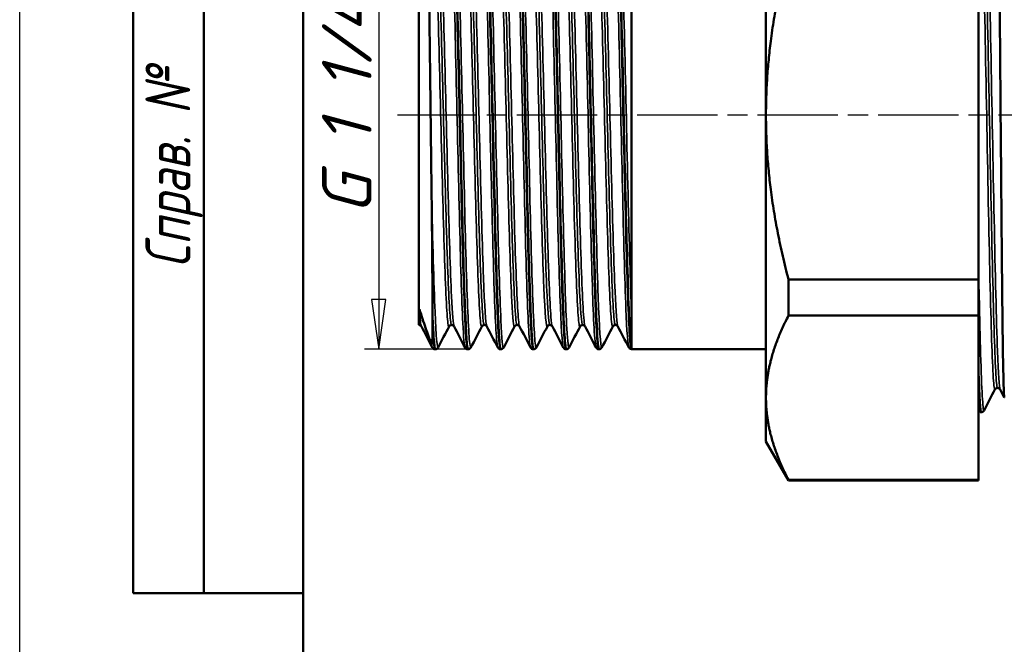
# Model space of a CAD drawing. Header units: millimetres. Extents: x -120 to 741, y -69 to 356.
# Tile 6 of 15: x 0 to 69, y 168 to 212. Entities that reach past the tile are written whole.
import ezdxf
from ezdxf.enums import TextEntityAlignment as Align

# ---------------------------------------------------------------- set-up
doc = ezdxf.new("R2010")
doc.units = ezdxf.units.MM
doc.linetypes.add('CHAIN', pattern=[0.7087, 0.4724, -0.0591, 0.1181, -0.0591])
for name, color, linetype, lineweight in [('Видимые тонкие (ГОСТ)', 7, 'Continuous', 35), ('Видимый контур (ГОСТ)', 7, 'Continuous', 50), ('Кромка (ГОСТ)', 7, 'Continuous', 50), ('Обозначение (ГОСТ)', 7, 'Continuous', 25), ('Осевая линия (ГОСТ)', 7, 'Continuous', 25), ('Размер (ГОСТ)', 7, 'Continuous', 25), ('Эскизная геометрия (ГОСТ)', 7, 'Continuous', 50)]:
    doc.layers.add(name, color=color, linetype=linetype, lineweight=lineweight)
doc.styles.get("Standard").update_dxf_attribs({"font": 'GOST Common Italic.ttf'})
doc.styles.add('Альтернативный текст (ГОСТ)', font='txt', dxfattribs={"width": 0.8})
doc.styles.add('Обычный текст (ГОСТ)', font='GOST Common Italic.ttf')
doc.dimstyles.new('Обычный (ГОСТ)', dxfattribs={"dimtxt": 3.5, "dimasz": 3.5, "dimexe": 1, "dimexo": 0, "dimgap": 0.5, "dimtad": 1, "dimrnd": 1e-08, "dimtxsty": 'Обычный текст (ГОСТ)', "dimblk": 'Filled-1', "dimcen": 0.09, "dimdle": 15, "dimclrd": 256, "dimclre": 256, "dimclrt": 256, "dimazin": 2, "dimtfac": 0.714286, "dimtdec": 3, "dimtmove": 0, "dimatfit": 3, "dimfxl": 1, "dimtolj": 1, "dimlwd": 25, "dimlwe": 25, "dimarcsym": 0})

# ---------------------------------------------------------------- blocks, each defined once
blk = doc.blocks.new('ГОСТ - Доп. графы 2')
at = {"layer": 'Эскизная геометрия (ГОСТ)'}
for p, q in [((-12, 0), (-12, 120)), ((-7, 0), (-7, 120)), ((0, 0), (-12, 0))]:
    blk.add_line(p, q, dxfattribs=at)
at = {"layer": 'Обозначение (ГОСТ)', "insert": (-9.104, 29.999), "char_height": 3.17, "width": 59.93572, "attachment_point": 5, "rotation": 90, "style": 'Альтернативный текст (ГОСТ)'}
blk.add_mtext('\\fGOST Common|b0|i1;\\H3.1700;Справ. №', dxfattribs=at)
at = {"layer": 'Обозначение (ГОСТ)', "lineweight": 30, "width": 0.8, "flags": 17}
for tag, p in [('Первичная_применяемость', (-3.651, 90.027)), ('Справочный_номер', (-3.551, 30.017))]:
    blk.add_attdef(tag, text='', height=3.17, rotation=90, dxfattribs=at).set_placement(p, align=Align.MIDDLE_CENTER)
blk = doc.blocks.new('Рамки ГОСТ_ граница 297x210')
at = {"layer": 'Кромка (ГОСТ)', "lineweight": 25}
blk.add_line((0, 0), (0, 297), dxfattribs=at)
at = {"layer": 'Кромка (ГОСТ)'}
blk.add_line((20, 292), (20, 5), dxfattribs=at)
blk = doc.blocks.new('Filled-1')
at = {"color": 0}
for p, q in [((0, 0), (-1, 0.143)), ((-1, 0.143), (-1, -0.143)), ((-1, 0), (0, 0)), ((-1, -0.143), (0, 0))]:
    blk.add_line(p, q, dxfattribs=at)
at = {"color": 0, "flags": 128}
blk.add_lwpolyline([(-1, -0.143), (0, 0), (-1, 0.143), (-1, -0.143)], dxfattribs=at)
at = {"color": 0}
blk.add_solid([(-1, -0.143), (0, 0), (-1, 0.143), (-1, -0.143)], dxfattribs=at)
blk = doc.blocks.new('*D12')
at = {"layer": 'Defpoints', "color": 0, "linetype": 'Continuous', "transparency": 16777216}
for p in [(30.495, 222.203), (25.343, 189.203), (31.631, 189.203)]:
    blk.add_point(p, dxfattribs=at)
at = {"layer": 'Размер (ГОСТ)', "linetype": 'Continuous', "lineweight": 25, "transparency": 16777216}
for p, q in [((30.495, 222.203), (24.343, 222.203)), ((25.343, 218.703), (25.343, 192.703)), ((31.631, 189.203), (24.343, 189.203))]:
    blk.add_line(p, q, dxfattribs=at)
at = {"layer": 'Размер (ГОСТ)', "linetype": 'Continuous', "lineweight": 25, "transparency": 16777216, "xscale": 3.5, "yscale": 3.5, "zscale": 3.5}
for p, rotation in [((25.343, 222.203), 90), ((25.343, 189.203), 270)]:
    blk.add_blockref('Filled-1', p, dxfattribs=dict(at, rotation=rotation))
at = {"layer": 'Размер (ГОСТ)', "linetype": 'Continuous', "lineweight": 25, "transparency": 16777216, "insert": (21.34, 196.574), "char_height": 3.5, "attachment_point": 1, "rotation": 90, "style": 'Обычный текст (ГОСТ)'}
blk.add_mtext('\\A1; \\fGOST Common|b0|i1;\\H3.5000;G 1 1/4"', dxfattribs=at)

msp = doc.modelspace()

# ---------------------------------------------------------------- linework, layer by layer
at = {"layer": 'Видимые тонкие (ГОСТ)'}
for points, knots in [([(67.689, 225.048), (67.74, 224.947), (67.791, 224.294), (67.841, 223.121), (67.92, 221.314), (67.998, 218.279), (68.076, 214.606), (68.154, 210.944), (68.232, 206.667), (68.31, 202.597), (68.388, 198.537), (68.466, 194.705), (68.544, 191.837), (68.621, 188.974), (68.699, 187.086), (68.777, 186.534), (68.797, 186.385), (68.818, 186.334), (68.839, 186.376)], [28.310649, 28.310649, 28.310649, 28.310649, 28.726659, 28.726659, 28.726659, 29.367744, 29.367744, 29.367744, 30.006803, 30.006803, 30.006803, 30.644523, 30.644523, 30.644523, 31.281117, 31.281117, 31.281117, 31.452242, 31.452242, 31.452242, 31.452242]), ([(67.868, 224.946), (67.926, 224.94), (67.983, 224.226), (68.041, 222.854), (68.119, 220.988), (68.197, 217.918), (68.275, 214.235), (68.353, 210.56), (68.431, 206.297), (68.509, 202.264), (68.587, 198.24), (68.665, 194.468), (68.743, 191.671), (68.821, 188.879), (68.898, 187.075), (68.976, 186.603), (68.99, 186.518), (69.004, 186.476), (69.018, 186.478)], [28.274334, 28.274334, 28.274334, 28.274334, 28.745635, 28.745635, 28.745635, 29.386205, 29.386205, 29.386205, 30.025354, 30.025354, 30.025354, 30.663295, 30.663295, 30.663295, 31.300241, 31.300241, 31.300241, 31.415927, 31.415927, 31.415927, 31.415927]), ([(68.047, 225.053), (68.058, 225.074), (68.068, 225.072), (68.078, 225.047), (68.156, 224.857), (68.234, 223.309), (68.312, 220.7), (68.389, 218.096), (68.467, 214.451), (68.545, 210.462), (68.623, 206.481), (68.7, 202.179), (68.778, 198.378), (68.857, 194.526), (68.935, 191.21), (69.014, 189.081), (69.075, 187.429), (69.136, 186.498), (69.197, 186.374)], [28.238018, 28.238018, 28.238018, 28.238018, 28.320401, 28.320401, 28.320401, 28.959475, 28.959475, 28.959475, 29.597208, 29.597208, 29.597208, 30.233812, 30.233812, 30.233812, 30.879038, 30.879038, 30.879038, 31.379611, 31.379611, 31.379611, 31.379611]), ([(30.276, 222.07), (30.283, 222.084), (30.29, 222.089), (30.297, 222.085), (30.379, 222.032), (30.46, 220.726), (30.542, 218.437), (30.624, 216.15), (30.705, 212.895), (30.787, 209.351), (30.869, 205.807), (30.95, 201.996), (31.032, 198.709), (31.114, 195.422), (31.195, 192.681), (31.277, 191.054), (31.328, 190.024), (31.38, 189.444), (31.432, 189.342)], [6.240079, 6.240079, 6.240079, 6.240079, 6.297654, 6.297654, 6.297654, 6.963642, 6.963642, 6.963642, 7.629441, 7.629441, 7.629441, 8.295055, 8.295055, 8.295055, 8.960487, 8.960487, 8.960487, 9.381671, 9.381671, 9.381671, 9.381671]), ([(30.695, 222.064), (30.726, 222.007), (30.756, 221.781), (30.787, 221.384), (30.869, 220.331), (30.95, 218.083), (31.032, 215.107), (31.114, 212.131), (31.195, 208.446), (31.277, 204.817), (31.358, 201.19), (31.44, 197.641), (31.521, 194.908), (31.603, 192.176), (31.685, 190.276), (31.766, 189.603), (31.794, 189.371), (31.822, 189.285), (31.851, 189.341)], [12.609477, 12.609477, 12.609477, 12.609477, 12.860191, 12.860191, 12.860191, 13.525804, 13.525804, 13.525804, 14.191236, 14.191236, 14.191236, 14.856491, 14.856491, 14.856491, 15.521571, 15.521571, 15.521571, 15.75107, 15.75107, 15.75107, 15.75107]), ([(32.587, 222.064), (32.64, 222.161), (32.692, 221.769), (32.744, 220.899), (32.826, 219.543), (32.907, 217.034), (32.989, 213.892), (33.07, 210.751), (33.151, 206.996), (33.233, 203.406), (33.314, 199.815), (33.396, 196.411), (33.477, 193.897), (33.558, 191.384), (33.64, 189.775), (33.721, 189.405), (33.729, 189.372), (33.736, 189.349), (33.743, 189.336)], [12.523264, 12.523264, 12.523264, 12.523264, 12.949475, 12.949475, 12.949475, 13.61374, 13.61374, 13.61374, 14.277854, 14.277854, 14.277854, 14.94182, 14.94182, 14.94182, 15.605641, 15.605641, 15.605641, 15.664857, 15.664857, 15.664857, 15.664857]), ([(33.006, 222.07), (33.082, 221.921), (33.157, 220.715), (33.233, 218.655), (33.314, 216.435), (33.396, 213.236), (33.477, 209.721), (33.558, 206.206), (33.64, 202.398), (33.721, 199.082), (33.803, 195.766), (33.884, 192.965), (33.965, 191.256), (34.031, 189.88), (34.096, 189.219), (34.162, 189.338)], [18.892663, 18.892663, 18.892663, 18.892663, 19.508604, 19.508604, 19.508604, 20.172569, 20.172569, 20.172569, 20.836391, 20.836391, 20.836391, 21.500072, 21.500072, 21.500072, 22.034255, 22.034255, 22.034255, 22.034255]), ([(34.899, 222.068), (34.913, 222.097), (34.927, 222.089), (34.942, 222.042), (35.023, 221.778), (35.104, 220.275), (35.185, 217.843), (35.269, 215.355), (35.352, 211.91), (35.435, 208.25), (35.517, 204.645), (35.599, 200.855), (35.681, 197.674), (35.763, 194.495), (35.845, 191.945), (35.927, 190.555), (35.969, 189.832), (36.012, 189.425), (36.054, 189.343)], [18.806449, 18.806449, 18.806449, 18.806449, 18.922712, 18.922712, 18.922712, 19.585745, 19.585745, 19.585745, 20.26427, 20.26427, 20.26427, 20.9325, 20.9325, 20.9325, 21.600273, 21.600273, 21.600273, 21.948042, 21.948042, 21.948042, 21.948042]), ([(35.318, 222.062), (35.357, 221.988), (35.396, 221.641), (35.435, 221.023), (35.517, 219.73), (35.599, 217.26), (35.681, 214.13), (35.763, 211.003), (35.845, 207.237), (35.927, 203.62), (36.008, 200.005), (36.09, 196.562), (36.172, 194.009), (36.254, 191.458), (36.336, 189.813), (36.417, 189.417), (36.436, 189.326), (36.455, 189.301), (36.473, 189.339)], [25.175848, 25.175848, 25.175848, 25.175848, 25.495019, 25.495019, 25.495019, 26.163249, 26.163249, 26.163249, 26.831022, 26.831022, 26.831022, 27.498355, 27.498355, 27.498355, 28.165261, 28.165261, 28.165261, 28.317441, 28.317441, 28.317441, 28.317441]), ([(37.21, 222.067), (37.273, 222.18), (37.335, 221.59), (37.397, 220.343), (37.479, 218.713), (37.56, 215.971), (37.642, 212.686), (37.723, 209.403), (37.805, 205.597), (37.886, 202.058), (37.968, 198.521), (38.049, 195.272), (38.131, 192.985), (38.209, 190.785), (38.288, 189.488), (38.366, 189.335)], [25.089634, 25.089634, 25.089634, 25.089634, 25.598193, 25.598193, 25.598193, 26.263203, 26.263203, 26.263203, 26.927878, 26.927878, 26.927878, 27.592235, 27.592235, 27.592235, 28.231227, 28.231227, 28.231227, 28.231227]), ([(37.629, 222.071), (37.633, 222.063), (37.638, 222.051), (37.642, 222.036), (37.723, 221.753), (37.805, 220.226), (37.886, 217.772), (37.968, 215.318), (38.049, 211.953), (38.131, 208.373), (38.212, 204.795), (38.294, 201.026), (38.375, 197.844), (38.456, 194.663), (38.538, 192.09), (38.619, 190.656), (38.674, 189.684), (38.73, 189.24), (38.785, 189.341)], [31.459033, 31.459033, 31.459033, 31.459033, 31.493952, 31.493952, 31.493952, 32.158628, 32.158628, 32.158628, 32.822985, 32.822985, 32.822985, 33.487037, 33.487037, 33.487037, 34.150801, 34.150801, 34.150801, 34.600626, 34.600626, 34.600626, 34.600626]), ([(39.522, 222.064), (39.55, 222.121), (39.579, 222.032), (39.607, 221.793), (39.689, 221.106), (39.771, 219.186), (39.853, 216.433), (39.934, 213.683), (40.016, 210.12), (40.098, 206.485), (40.179, 202.855), (40.261, 199.176), (40.343, 196.213), (40.424, 193.253), (40.506, 191.027), (40.587, 189.995), (40.617, 189.615), (40.647, 189.398), (40.677, 189.342)], [31.37282, 31.37282, 31.37282, 31.37282, 31.60552, 31.60552, 31.60552, 32.272651, 32.272651, 32.272651, 32.938961, 32.938961, 32.938961, 33.604511, 33.604511, 33.604511, 34.269362, 34.269362, 34.269362, 34.514412, 34.514412, 34.514412, 34.514412]), ([(39.94, 222.064), (39.993, 221.96), (40.045, 221.364), (40.098, 220.305), (40.179, 218.657), (40.261, 215.898), (40.343, 212.602), (40.424, 209.309), (40.506, 205.5), (40.587, 201.965), (40.669, 198.433), (40.75, 195.197), (40.831, 192.926), (40.913, 190.658), (40.994, 189.367), (41.076, 189.321), (41.082, 189.317), (41.089, 189.322), (41.096, 189.335)], [37.742219, 37.742219, 37.742219, 37.742219, 38.16971, 38.16971, 38.16971, 38.835261, 38.835261, 38.835261, 39.500112, 39.500112, 39.500112, 40.164324, 40.164324, 40.164324, 40.827956, 40.827956, 40.827956, 40.883811, 40.883811, 40.883811, 40.883811]), ([(41.833, 222.07), (41.907, 222.206), (41.981, 221.335), (42.055, 219.589), (42.136, 217.667), (42.217, 214.696), (42.299, 211.29), (42.38, 207.866), (42.462, 204.025), (42.544, 200.567), (42.625, 197.123), (42.707, 194.081), (42.788, 192.07), (42.855, 190.42), (42.922, 189.472), (42.989, 189.338)], [37.656005, 37.656005, 37.656005, 37.656005, 38.258497, 38.258497, 38.258497, 38.921899, 38.921899, 38.921899, 39.588794, 39.588794, 39.588794, 40.252834, 40.252834, 40.252834, 40.797598, 40.797598, 40.797598, 40.797598]), ([(42.252, 222.068), (42.267, 222.04), (42.283, 221.967), (42.299, 221.849), (42.38, 221.232), (42.462, 219.377), (42.544, 216.672), (42.625, 213.978), (42.707, 210.458), (42.788, 206.841), (42.87, 203.215), (42.952, 199.514), (43.033, 196.506), (43.08, 194.788), (43.126, 193.294), (43.173, 192.131)], [44.025404, 44.025404, 44.025404, 44.025404, 44.152648, 44.152648, 44.152648, 44.819544, 44.819544, 44.819544, 45.483584, 45.483584, 45.483584, 46.149141, 46.149141, 46.149141, 46.529299, 46.529299, 46.529299, 46.529299]), ([(29.155, 220.586), (29.177, 220.544), (29.2, 220.418), (29.223, 220.205), (29.307, 219.422), (29.39, 217.472), (29.474, 214.782), (29.558, 212.092), (29.642, 208.681), (29.725, 205.291), (29.809, 201.902), (29.893, 198.558), (29.976, 195.987), (30.06, 193.417), (30.144, 191.637), (30.227, 191.035), (30.255, 190.836), (30.283, 190.766), (30.31, 190.821)], [6.330562, 6.330562, 6.330562, 6.330562, 6.51619, 6.51619, 6.51619, 7.19901, 7.19901, 7.19901, 7.881613, 7.881613, 7.881613, 8.564004, 8.564004, 8.564004, 9.246187, 9.246187, 9.246187, 9.472155, 9.472155, 9.472155, 9.472155]), ([(29.33, 220.483), (29.364, 220.485), (29.398, 220.298), (29.432, 219.92), (29.516, 218.992), (29.6, 216.918), (29.684, 214.15), (29.768, 211.384), (29.852, 207.944), (29.935, 204.584), (30.019, 201.224), (30.103, 197.966), (30.187, 195.522), (30.271, 193.079), (30.354, 191.466), (30.438, 191.036), (30.454, 190.955), (30.47, 190.916), (30.485, 190.918)], [6.283185, 6.283185, 6.283185, 6.283185, 6.56199, 6.56199, 6.56199, 7.245973, 7.245973, 7.245973, 7.929742, 7.929742, 7.929742, 8.613302, 8.613302, 8.613302, 9.296656, 9.296656, 9.296656, 9.424778, 9.424778, 9.424778, 9.424778]), ([(29.505, 220.589), (29.578, 220.724), (29.652, 219.955), (29.725, 218.392), (29.809, 216.613), (29.893, 213.82), (29.976, 210.619), (30.06, 207.42), (30.144, 203.836), (30.227, 200.647), (30.311, 197.46), (30.395, 194.69), (30.478, 192.94), (30.539, 191.669), (30.6, 190.942), (30.66, 190.82)], [6.235808, 6.235808, 6.235808, 6.235808, 6.835454, 6.835454, 6.835454, 7.517845, 7.517845, 7.517845, 8.200028, 8.200028, 8.200028, 8.882008, 8.882008, 8.882008, 9.377401, 9.377401, 9.377401, 9.377401]), ([(31.466, 220.591), (31.471, 220.581), (31.476, 220.568), (31.481, 220.55), (31.564, 220.254), (31.648, 218.768), (31.732, 216.416), (31.815, 214.064), (31.898, 210.862), (31.982, 207.504), (32.065, 204.147), (32.149, 200.658), (32.232, 197.792), (32.316, 194.927), (32.399, 192.704), (32.483, 191.606), (32.529, 190.996), (32.575, 190.735), (32.622, 190.823)], [12.613747, 12.613747, 12.613747, 12.613747, 12.654132, 12.654132, 12.654132, 13.335155, 13.335155, 13.335155, 14.015999, 14.015999, 14.015999, 14.696668, 14.696668, 14.696668, 15.377165, 15.377165, 15.377165, 15.75534, 15.75534, 15.75534, 15.75534]), ([(31.641, 220.487), (31.659, 220.489), (31.676, 220.44), (31.694, 220.338), (31.778, 219.855), (31.861, 218.196), (31.945, 215.723), (32.029, 213.25), (32.112, 209.981), (32.196, 206.625), (32.28, 203.271), (32.363, 199.854), (32.447, 197.117), (32.53, 194.381), (32.614, 192.344), (32.698, 191.449), (32.731, 191.095), (32.764, 190.921), (32.797, 190.922)], [12.566371, 12.566371, 12.566371, 12.566371, 12.710498, 12.710498, 12.710498, 13.392708, 13.392708, 13.392708, 14.074742, 14.074742, 14.074742, 14.756603, 14.756603, 14.756603, 15.438296, 15.438296, 15.438296, 15.707963, 15.707963, 15.707963, 15.707963]), ([(31.816, 220.584), (31.871, 220.686), (31.927, 220.29), (31.982, 219.411), (32.065, 218.083), (32.149, 215.663), (32.232, 212.673), (32.316, 209.685), (32.399, 206.149), (32.483, 202.832), (32.566, 199.515), (32.65, 196.439), (32.733, 194.271), (32.813, 192.201), (32.892, 190.971), (32.972, 190.815)], [12.518994, 12.518994, 12.518994, 12.518994, 12.96984, 12.96984, 12.96984, 13.650509, 13.650509, 13.650509, 14.331006, 14.331006, 14.331006, 15.011336, 15.011336, 15.011336, 15.660586, 15.660586, 15.660586, 15.660586]), ([(33.778, 220.588), (33.846, 220.45), (33.915, 219.53), (33.983, 217.943), (34.067, 216.017), (34.15, 213.122), (34.233, 209.881), (34.317, 206.642), (34.4, 203.081), (34.483, 199.966), (34.567, 196.852), (34.65, 194.206), (34.733, 192.598), (34.8, 191.311), (34.867, 190.697), (34.933, 190.818)], [18.896933, 18.896933, 18.896933, 18.896933, 19.456778, 19.456778, 19.456778, 20.136188, 20.136188, 20.136188, 20.81546, 20.81546, 20.81546, 21.494595, 21.494595, 21.494595, 22.038525, 22.038525, 22.038525, 22.038525]), ([(33.953, 220.491), (34.035, 220.49), (34.118, 219.325), (34.201, 217.243), (34.285, 215.144), (34.368, 212.13), (34.451, 208.852), (34.535, 205.574), (34.618, 202.056), (34.702, 199.06), (34.785, 196.063), (34.869, 193.609), (34.952, 192.228), (35.004, 191.366), (35.056, 190.926), (35.108, 190.923)], [18.849556, 18.849556, 18.849556, 18.849556, 19.525141, 19.525141, 19.525141, 20.205767, 20.205767, 20.205767, 20.886257, 20.886257, 20.886257, 21.566613, 21.566613, 21.566613, 21.991149, 21.991149, 21.991149, 21.991149]), ([(34.128, 220.583), (34.163, 220.652), (34.198, 220.519), (34.233, 220.179), (34.317, 219.375), (34.4, 217.42), (34.483, 214.736), (34.567, 212.052), (34.65, 208.657), (34.733, 205.284), (34.816, 201.912), (34.9, 198.585), (34.983, 196.02), (35.068, 193.392), (35.154, 191.586), (35.239, 191.008), (35.254, 190.908), (35.268, 190.844), (35.283, 190.818)], [18.802179, 18.802179, 18.802179, 18.802179, 19.090029, 19.090029, 19.090029, 19.769301, 19.769301, 19.769301, 20.448436, 20.448436, 20.448436, 21.127441, 21.127441, 21.127441, 21.823172, 21.823172, 21.823172, 21.943772, 21.943772, 21.943772, 21.943772]), ([(36.089, 220.584), (36.141, 220.481), (36.193, 219.937), (36.245, 218.977), (36.329, 217.435), (36.413, 214.828), (36.496, 211.725), (36.58, 208.624), (36.664, 205.05), (36.747, 201.779), (36.831, 198.511), (36.915, 195.569), (36.998, 193.594), (37.08, 191.653), (37.162, 190.659), (37.245, 190.815)], [25.180118, 25.180118, 25.180118, 25.180118, 25.604862, 25.604862, 25.604862, 26.287599, 26.287599, 26.287599, 26.969912, 26.969912, 26.969912, 27.651816, 27.651816, 27.651816, 28.321711, 28.321711, 28.321711, 28.321711]), ([(36.264, 220.488), (36.332, 220.481), (36.401, 219.706), (36.469, 218.252), (36.553, 216.469), (36.637, 213.678), (36.721, 210.489), (36.804, 207.302), (36.888, 203.741), (36.972, 200.581), (37.056, 197.423), (37.139, 194.689), (37.223, 192.975), (37.289, 191.634), (37.354, 190.925), (37.42, 190.919)], [25.132741, 25.132741, 25.132741, 25.132741, 25.690232, 25.690232, 25.690232, 26.373934, 26.373934, 26.373934, 27.057223, 27.057223, 27.057223, 27.740117, 27.740117, 27.740117, 28.274334, 28.274334, 28.274334, 28.274334]), ([(36.439, 220.587), (36.458, 220.626), (36.477, 220.604), (36.496, 220.52), (36.58, 220.152), (36.664, 218.593), (36.747, 216.183), (36.831, 213.774), (36.915, 210.531), (36.998, 207.159), (37.082, 203.79), (37.165, 200.315), (37.249, 197.489), (37.332, 194.666), (37.416, 192.51), (37.499, 191.491), (37.531, 191.103), (37.563, 190.881), (37.595, 190.822)], [25.085364, 25.085364, 25.085364, 25.085364, 25.24144, 25.24144, 25.24144, 25.923753, 25.923753, 25.923753, 26.605657, 26.605657, 26.605657, 27.28717, 27.28717, 27.28717, 27.968307, 27.968307, 27.968307, 28.226957, 28.226957, 28.226957, 28.226957]), ([(38.4, 220.583), (38.434, 220.521), (38.467, 220.278), (38.5, 219.853), (38.584, 218.792), (38.667, 216.606), (38.75, 213.767), (38.834, 210.929), (38.917, 207.458), (39, 204.103), (39.087, 200.601), (39.174, 197.253), (39.261, 194.841), (39.345, 192.513), (39.429, 191.072), (39.513, 190.834), (39.527, 190.794), (39.542, 190.788), (39.556, 190.817)], [31.463303, 31.463303, 31.463303, 31.463303, 31.735578, 31.735578, 31.735578, 32.415077, 32.415077, 32.415077, 33.094297, 33.094297, 33.094297, 33.803216, 33.803216, 33.803216, 34.487602, 34.487602, 34.487602, 34.604896, 34.604896, 34.604896, 34.604896]), ([(38.575, 220.483), (38.626, 220.481), (38.677, 220.062), (38.728, 219.241), (38.811, 217.891), (38.895, 215.462), (38.978, 212.48), (39.065, 209.357), (39.153, 205.651), (39.24, 202.236), (39.324, 198.949), (39.408, 195.957), (39.493, 193.915), (39.572, 191.986), (39.652, 190.919), (39.731, 190.915)], [31.415927, 31.415927, 31.415927, 31.415927, 31.830093, 31.830093, 31.830093, 32.510674, 32.510674, 32.510674, 33.223377, 33.223377, 33.223377, 33.909192, 33.909192, 33.909192, 34.557519, 34.557519, 34.557519, 34.557519]), ([(38.75, 220.591), (38.75, 220.591), (38.75, 220.591), (38.75, 220.591), (38.834, 220.75), (38.917, 219.721), (39, 217.727), (39.087, 215.646), (39.174, 212.526), (39.261, 209.096), (39.345, 205.785), (39.429, 202.211), (39.513, 199.156), (39.597, 196.106), (39.68, 193.595), (39.764, 192.171), (39.812, 191.369), (39.859, 190.915), (39.906, 190.823)], [31.36855, 31.36855, 31.36855, 31.36855, 31.368918, 31.368918, 31.368918, 32.048138, 32.048138, 32.048138, 32.757057, 32.757057, 32.757057, 33.441443, 33.441443, 33.441443, 34.124877, 34.124877, 34.124877, 34.510142, 34.510142, 34.510142, 34.510142]), ([(40.712, 220.587), (40.73, 220.554), (40.749, 220.464), (40.767, 220.318), (40.85, 219.656), (40.934, 217.829), (41.017, 215.232), (41.1, 212.638), (41.184, 209.294), (41.267, 205.92), (41.351, 202.522), (41.435, 199.119), (41.518, 196.454), (41.602, 193.796), (41.686, 191.891), (41.769, 191.154), (41.802, 190.867), (41.835, 190.758), (41.867, 190.822)], [37.746489, 37.746489, 37.746489, 37.746489, 37.896578, 37.896578, 37.896578, 38.57624, 38.57624, 38.57624, 39.255341, 39.255341, 39.255341, 39.939342, 39.939342, 39.939342, 40.621559, 40.621559, 40.621559, 40.888081, 40.888081, 40.888081, 40.888081]), ([(40.887, 220.483), (40.924, 220.484), (40.962, 220.257), (41, 219.799), (41.083, 218.785), (41.167, 216.647), (41.25, 213.847), (41.334, 211.026), (41.418, 207.554), (41.502, 204.193), (41.586, 200.841), (41.67, 197.622), (41.754, 195.241), (41.837, 192.864), (41.921, 191.338), (42.005, 190.993), (42.017, 190.941), (42.03, 190.916), (42.042, 190.917)], [37.699112, 37.699112, 37.699112, 37.699112, 38.006226, 38.006226, 38.006226, 38.6867, 38.6867, 38.6867, 39.372177, 39.372177, 39.372177, 40.055843, 40.055843, 40.055843, 40.737965, 40.737965, 40.737965, 40.840704, 40.840704, 40.840704, 40.840704]), ([(41.062, 220.588), (41.13, 220.713), (41.198, 220.063), (41.267, 218.71), (41.351, 217.051), (41.435, 214.346), (41.518, 211.186), (41.602, 208.034), (41.686, 204.453), (41.769, 201.22), (41.853, 197.995), (41.936, 195.14), (42.02, 193.273), (42.086, 191.8), (42.152, 190.951), (42.217, 190.818)], [37.651735, 37.651735, 37.651735, 37.651735, 38.209182, 38.209182, 38.209182, 38.893184, 38.893184, 38.893184, 39.5754, 39.5754, 39.5754, 40.256094, 40.256094, 40.256094, 40.793328, 40.793328, 40.793328, 40.793328]), ([(29.071, 200.216), (29.153, 196.784), (29.235, 193.784), (29.316, 191.842), (29.391, 190.079), (29.465, 189.199), (29.539, 189.336)], [8.195488, 8.195488, 8.195488, 8.195488, 8.86248, 8.86248, 8.86248, 9.467885, 9.467885, 9.467885, 9.467885]), ([(67.673, 195.295), (67.719, 193.021), (67.765, 190.992), (67.812, 189.363), (67.888, 186.671), (67.964, 185.085), (68.04, 184.899), (68.05, 184.876), (68.059, 184.874), (68.069, 184.893)], [30.369004, 30.369004, 30.369004, 30.369004, 30.747499, 30.747499, 30.747499, 31.372981, 31.372981, 31.372981, 31.449667, 31.449667, 31.449667, 31.449667])]:
    msp.add_open_spline(points, degree=3, knots=knots, dxfattribs=at)
for points in [[(28.217, 192.004), (28.261, 191.304), (28.305, 190.908), (28.349, 190.823)], [(28.173, 190.915), (28.173, 190.915), (28.174, 190.915), (28.174, 190.915)], [(29.071, 189.575), (29.087, 189.446), (29.104, 189.368), (29.12, 189.338)]]:
    msp.add_open_spline(points, degree=3, dxfattribs=at)
at = {"layer": 'Видимый контур (ГОСТ)'}
for p, q in [((52.673, 225.621), (52.673, 205.703)), ((43.173, 189.203), (43.173, 222.203)), ((28.173, 220.531), (28.173, 191.739)), ((67.673, 194.124), (67.673, 217.281)), ((52.673, 205.703), (52.673, 185.784)), ((54.261, 191.574), (54.261, 194.124)), ((54.261, 194.124), (67.673, 194.124)), ((67.673, 194.124), (67.673, 191.574)), ((28.173, 190.915), (28.173, 191.739)), ((29.138, 191.173), (29.138, 191.606)), ((54.261, 191.574), (67.673, 191.574)), ((67.673, 179.995), (67.673, 191.574)), ((28.173, 190.915), (28.173, 190.915)), ((28.174, 190.915), (28.173, 190.915)), ((29.339, 189.203), (29.32, 189.203)), ((31.651, 189.203), (31.631, 189.203)), ((33.962, 189.203), (33.943, 189.203)), ((36.274, 189.203), (36.254, 189.203)), ((38.585, 189.203), (38.566, 189.203)), ((40.896, 189.203), (40.877, 189.203)), ((43.173, 189.277), (43.173, 189.217)), ((43.173, 189.203), (52.673, 189.203)), ((69.49, 185.809), (69.197, 186.371)), ((52.673, 185.784), (52.673, 182.703)), ((67.872, 184.763), (67.864, 184.763)), ((52.673, 182.703), (54.261, 179.953)), ((54.261, 179.953), (54.261, 179.995)), ((54.261, 179.995), (67.673, 179.995)), ((67.673, 179.995), (67.673, 179.953)), ((54.261, 179.953), (67.673, 179.953))]:
    msp.add_line(p, q, dxfattribs=at)
for points, knots in [([(30.475, 222.195), (30.519, 222.195), (30.563, 221.852), (30.607, 221.167), (30.688, 219.892), (30.77, 217.443), (30.851, 214.327), (30.933, 211.212), (31.014, 207.45), (31.096, 203.82), (31.177, 200.19), (31.259, 196.716), (31.34, 194.115), (31.421, 191.515), (31.503, 189.805), (31.584, 189.338), (31.6, 189.248), (31.616, 189.204), (31.631, 189.206)], [6.282305, 6.282305, 6.282305, 6.282305, 6.639405, 6.639405, 6.639405, 7.303976, 7.303976, 7.303976, 7.968362, 7.968362, 7.968362, 8.632569, 8.632569, 8.632569, 9.2966, 9.2966, 9.2966, 9.424778, 9.424778, 9.424778, 9.424778]), ([(31.651, 189.204), (31.577, 189.206), (31.502, 190.243), (31.428, 192.149), (31.346, 194.227), (31.265, 197.323), (31.184, 200.802), (31.099, 204.452), (31.013, 208.498), (30.928, 212.029), (30.847, 215.412), (30.765, 218.3), (30.683, 220.092), (30.621, 221.469), (30.558, 222.192), (30.495, 222.199)], [-15.708843, -15.708843, -15.708843, -15.708843, -15.101094, -15.101094, -15.101094, -14.438753, -14.438753, -14.438753, -13.743697, -13.743697, -13.743697, -13.077699, -13.077699, -13.077699, -12.566371, -12.566371, -12.566371, -12.566371]), ([(32.787, 222.202), (32.793, 222.203), (32.799, 222.197), (32.805, 222.184), (32.886, 222.009), (32.967, 220.586), (33.049, 218.206), (33.13, 215.827), (33.211, 212.507), (33.292, 208.932), (33.374, 205.357), (33.455, 201.549), (33.536, 198.292), (33.618, 195.036), (33.699, 192.352), (33.78, 190.791), (33.834, 189.75), (33.889, 189.214), (33.943, 189.209)], [12.565491, 12.565491, 12.565491, 12.565491, 12.614238, 12.614238, 12.614238, 13.277289, 13.277289, 13.277289, 13.94019, 13.94019, 13.94019, 14.602944, 14.602944, 14.602944, 15.265555, 15.265555, 15.265555, 15.707963, 15.707963, 15.707963, 15.707963]), ([(33.963, 189.21), (33.934, 189.207), (33.905, 189.354), (33.876, 189.655), (33.795, 190.502), (33.713, 192.561), (33.632, 195.409), (33.551, 198.255), (33.47, 201.872), (33.389, 205.514), (33.307, 209.155), (33.226, 212.798), (33.145, 215.696), (33.062, 218.675), (32.978, 220.844), (32.895, 221.732), (32.865, 222.044), (32.836, 222.198), (32.807, 222.196)], [-21.992029, -21.992029, -21.992029, -21.992029, -21.756566, -21.756566, -21.756566, -21.094048, -21.094048, -21.094048, -20.431799, -20.431799, -20.431799, -19.769806, -19.769806, -19.769806, -19.089087, -19.089087, -19.089087, -18.849556, -18.849556, -18.849556, -18.849556]), ([(35.098, 222.194), (35.15, 222.193), (35.202, 221.709), (35.254, 220.759), (35.336, 219.245), (35.419, 216.56), (35.501, 213.272), (35.583, 210.013), (35.665, 206.183), (35.746, 202.581), (35.828, 198.982), (35.91, 195.633), (35.992, 193.233), (36.073, 190.834), (36.155, 189.397), (36.237, 189.222), (36.242, 189.209), (36.248, 189.203), (36.254, 189.203)], [18.848676, 18.848676, 18.848676, 18.848676, 19.271037, 19.271037, 19.271037, 19.943777, 19.943777, 19.943777, 20.6107, 20.6107, 20.6107, 21.277171, 21.277171, 21.277171, 21.943207, 21.943207, 21.943207, 21.991149, 21.991149, 21.991149, 21.991149]), ([(36.274, 189.206), (36.208, 189.21), (36.141, 190.023), (36.075, 191.555), (35.993, 193.439), (35.912, 196.398), (35.83, 199.818), (35.748, 203.236), (35.667, 207.093), (35.585, 210.587), (35.504, 214.08), (35.422, 217.189), (35.341, 219.27), (35.266, 221.165), (35.192, 222.197), (35.118, 222.202)], [-28.275214, -28.275214, -28.275214, -28.275214, -27.733823, -27.733823, -27.733823, -27.068207, -27.068207, -27.068207, -26.402995, -26.402995, -26.402995, -25.738172, -25.738172, -25.738172, -25.132741, -25.132741, -25.132741, -25.132741]), ([(37.41, 222.199), (37.426, 222.202), (37.443, 222.154), (37.459, 222.053), (37.541, 221.563), (37.622, 219.832), (37.704, 217.217), (37.785, 214.604), (37.866, 211.125), (37.948, 207.497), (38.029, 203.872), (38.11, 200.122), (38.192, 197.021), (38.273, 193.921), (38.354, 191.488), (38.435, 190.225), (38.479, 189.551), (38.522, 189.212), (38.566, 189.211)], [25.131861, 25.131861, 25.131861, 25.131861, 25.267396, 25.267396, 25.267396, 25.931142, 25.931142, 25.931142, 26.594559, 26.594559, 26.594559, 27.257661, 27.257661, 27.257661, 27.920465, 27.920465, 27.920465, 28.274334, 28.274334, 28.274334, 28.274334]), ([(38.585, 189.207), (38.567, 189.204), (38.549, 189.261), (38.531, 189.379), (38.45, 189.909), (38.369, 191.673), (38.288, 194.308), (38.206, 196.943), (38.125, 200.432), (38.044, 204.057), (37.963, 207.68), (37.882, 211.418), (37.8, 214.499), (37.719, 217.58), (37.638, 219.986), (37.557, 221.222), (37.514, 221.869), (37.472, 222.194), (37.429, 222.195)], [-34.558399, -34.558399, -34.558399, -34.558399, -34.411475, -34.411475, -34.411475, -33.749003, -33.749003, -33.749003, -33.086667, -33.086667, -33.086667, -32.424463, -32.424463, -32.424463, -31.762387, -31.762387, -31.762387, -31.415927, -31.415927, -31.415927, -31.415927]), ([(39.721, 222.198), (39.783, 222.195), (39.845, 221.491), (39.907, 220.148), (39.988, 218.38), (40.07, 215.517), (40.151, 212.15), (40.233, 208.787), (40.314, 204.944), (40.396, 201.417), (40.477, 197.893), (40.559, 194.705), (40.64, 192.513), (40.719, 190.383), (40.798, 189.205), (40.877, 189.203)], [31.415047, 31.415047, 31.415047, 31.415047, 31.920332, 31.920332, 31.920332, 32.585289, 32.585289, 32.585289, 33.249502, 33.249502, 33.249502, 33.913032, 33.913032, 33.913032, 34.557519, 34.557519, 34.557519, 34.557519]), ([(40.897, 189.209), (40.84, 189.212), (40.784, 189.793), (40.727, 190.92), (40.646, 192.542), (40.564, 195.283), (40.483, 198.576), (40.402, 201.868), (40.32, 205.691), (40.239, 209.256), (40.157, 212.819), (40.076, 216.102), (39.995, 218.426), (39.913, 220.749), (39.832, 222.099), (39.751, 222.197), (39.747, 222.201), (39.744, 222.203), (39.741, 222.203)], [-40.841584, -40.841584, -40.841584, -40.841584, -40.380431, -40.380431, -40.380431, -39.716573, -39.716573, -39.716573, -39.052884, -39.052884, -39.052884, -38.38936, -38.38936, -38.38936, -37.725997, -37.725997, -37.725997, -37.699112, -37.699112, -37.699112, -37.699112]), ([(42.032, 222.196), (42.06, 222.199), (42.088, 222.061), (42.116, 221.777), (42.198, 220.955), (42.279, 218.921), (42.36, 216.092), (42.442, 213.251), (42.523, 209.627), (42.605, 205.97), (42.686, 202.328), (42.767, 198.677), (42.848, 195.769), (42.93, 192.857), (43.011, 190.708), (43.092, 189.764), (43.119, 189.452), (43.146, 189.268), (43.173, 189.217)], [37.698232, 37.698232, 37.698232, 37.698232, 37.926819, 37.926819, 37.926819, 38.588787, 38.588787, 38.588787, 39.253699, 39.253699, 39.253699, 39.916005, 39.916005, 39.916005, 40.57907, 40.57907, 40.57907, 40.798726, 40.798726, 40.798726, 40.798726]), ([(43.173, 189.277), (43.091, 189.623), (43.01, 191.225), (42.928, 193.749), (42.846, 196.272), (42.765, 199.701), (42.683, 203.323), (42.602, 206.944), (42.52, 210.736), (42.438, 213.91), (42.357, 217.084), (42.275, 219.621), (42.194, 220.995), (42.147, 221.79), (42.099, 222.193), (42.052, 222.195)], [-47.029122, -47.029122, -47.029122, -47.029122, -46.363369, -46.363369, -46.363369, -45.697822, -45.697822, -45.697822, -45.032478, -45.032478, -45.032478, -44.367333, -44.367333, -44.367333, -43.982297, -43.982297, -43.982297, -43.982297]), ([(28.701, 221.446), (28.724, 221.485), (28.747, 221.19), (28.795, 219.895), (28.82, 218.837), (28.87, 216.08), (28.895, 214.403), (28.946, 210.637), (28.971, 208.582), (29.021, 204.36), (29.046, 202.232), (29.071, 200.216)], [-3.083803, -3.083803, -3.083803, -3.083803, -2.520022, -2.520022, -1.8975, -1.8975, -1.269988, -1.269988, -0.637488, -0.637488, 0, 0, 0, 0]), ([(69.496, 185.81), (69.492, 185.8), (69.488, 185.809), (69.462, 185.985), (69.441, 186.638), (69.398, 188.885), (69.377, 190.465), (69.334, 194.361), (69.313, 196.646), (69.27, 201.633), (69.248, 204.29), (69.205, 209.634), (69.184, 212.269), (69.141, 217.168), (69.119, 219.381), (69.098, 221.225)], [-4.929053, -4.929053, -4.929053, -4.929053, -4.777155, -4.777155, -3.99674, -3.99674, -3.210203, -3.210203, -2.417339, -2.417339, -1.618019, -1.618019, -0.812213, -0.812213, 0, 0, 0, 0]), ([(29.071, 200.216), (29.093, 198.459), (29.108, 196.814), (29.13, 193.868), (29.137, 192.595), (29.138, 191.606)], [-1.125885, -1.125885, -1.125885, -1.125885, -0.570012, -0.570012, 0, 0, 0, 0]), ([(28.217, 192.004), (28.217, 192.006), (28.217, 192.007), (28.216, 192.01), (28.215, 192.011), (28.214, 192.013), (28.214, 192.014), (28.213, 192.015), (28.213, 192.015), (28.212, 192.016), (28.212, 192.017), (28.211, 192.018), (28.211, 192.018), (28.21, 192.019), (28.209, 192.019), (28.206, 192.02), (28.204, 192.017), (28.198, 192.004), (28.193, 191.981), (28.183, 191.897), (28.178, 191.824), (28.173, 191.739)], [-0.8267781, -0.8267781, -0.8267781, -0.8267781, -0.8199137, -0.8199137, -0.8147747, -0.8147747, -0.8118411, -0.8118411, -0.8095722, -0.8095722, -0.8071202, -0.8071202, -0.8034675, -0.8034675, -0.7964286, -0.7964286, -0.7673663, -0.7673663, -0.6784622, -0.6784622, -0.5248082, -0.5248082, -0.5248082, -0.5248082]), ([(29.071, 189.575), (28.931, 189.921), (28.789, 190.302), (28.505, 191.115), (28.363, 191.545), (28.217, 192.004)], [-0.3958348, -0.3958348, -0.3958348, -0.3958348, -0.1941185, -0.1941185, 0, 0, 0, 0]), ([(29.138, 191.173), (29.137, 190.06), (29.121, 189.712), (29.1, 189.577), (29.094, 189.559), (29.085, 189.557), (29.083, 189.557), (29.08, 189.559), (29.08, 189.56), (29.078, 189.561), (29.078, 189.562), (29.077, 189.563), (29.077, 189.563), (29.076, 189.564), (29.076, 189.565), (29.075, 189.566), (29.075, 189.566), (29.074, 189.568), (29.074, 189.568), (29.073, 189.571), (29.072, 189.573), (29.071, 189.575)], [-0.1114566, -0.1114566, -0.1114566, -0.1114566, -0.0343974, -0.0343974, -0.0089669, -0.0089669, -0.0042569, -0.0042569, -0.0029501, -0.0029501, -0.0024189, -0.0024189, -0.0021182, -0.0021182, -0.0018698, -0.0018698, -0.0015891, -0.0015891, -0.0011503, -0.0011503, 0, 0, 0, 0]), ([(29.34, 189.211), (29.3, 189.209), (29.259, 189.498), (29.219, 190.076), (29.192, 190.464), (29.165, 190.978), (29.138, 191.606)], [-9.4256579, -9.4256579, -9.4256579, -9.4256579, -9.0979603, -9.0979603, -9.0979603, -8.8783047, -8.8783047, -8.8783047, -8.8783047]), ([(28.349, 190.815), (28.345, 190.822), (28.338, 190.837), (28.303, 190.87), (28.286, 190.884), (28.238, 190.907), (28.206, 190.915), (28.174, 190.915)], [0, 0, 0, 0, 0.03594691, 0.03594691, 0.05480058, 0.05480058, 0.07435611, 0.07435611, 0.07435611, 0.07435611]), ([(30.485, 190.915), (30.44, 190.915), (30.396, 190.898), (30.346, 190.863), (30.333, 190.848), (30.317, 190.827), (30.313, 190.82), (30.31, 190.815)], [0, 0, 0, 0, 0.02780794, 0.02780794, 0.05196491, 0.05196491, 0.07432403, 0.07432403, 0.07432403, 0.07432403]), ([(30.66, 190.815), (30.656, 190.822), (30.649, 190.837), (30.614, 190.87), (30.597, 190.884), (30.549, 190.907), (30.517, 190.915), (30.485, 190.915)], [0, 0, 0, 0, 0.03594691, 0.03594691, 0.05480058, 0.05480058, 0.07435611, 0.07435611, 0.07435611, 0.07435611]), ([(32.797, 190.915), (32.751, 190.915), (32.708, 190.898), (32.658, 190.863), (32.644, 190.848), (32.628, 190.827), (32.624, 190.82), (32.622, 190.815)], [0, 0, 0, 0, 0.02780794, 0.02780794, 0.05196491, 0.05196491, 0.07432403, 0.07432403, 0.07432403, 0.07432403]), ([(32.972, 190.815), (32.968, 190.822), (32.961, 190.837), (32.926, 190.87), (32.909, 190.884), (32.861, 190.907), (32.829, 190.915), (32.797, 190.915)], [0, 0, 0, 0, 0.03594691, 0.03594691, 0.05480058, 0.05480058, 0.07435611, 0.07435611, 0.07435611, 0.07435611]), ([(35.108, 190.915), (35.063, 190.915), (35.019, 190.898), (34.969, 190.863), (34.956, 190.848), (34.94, 190.827), (34.936, 190.82), (34.933, 190.815)], [0, 0, 0, 0, 0.02780794, 0.02780794, 0.05196491, 0.05196491, 0.07432403, 0.07432403, 0.07432403, 0.07432403]), ([(35.283, 190.815), (35.279, 190.822), (35.272, 190.837), (35.237, 190.87), (35.22, 190.884), (35.172, 190.907), (35.14, 190.915), (35.108, 190.915)], [0, 0, 0, 0, 0.03594691, 0.03594691, 0.05480058, 0.05480058, 0.07435611, 0.07435611, 0.07435611, 0.07435611]), ([(37.42, 190.915), (37.374, 190.915), (37.331, 190.898), (37.28, 190.863), (37.267, 190.848), (37.251, 190.827), (37.247, 190.82), (37.245, 190.815)], [0, 0, 0, 0, 0.02780794, 0.02780794, 0.05196491, 0.05196491, 0.07432403, 0.07432403, 0.07432403, 0.07432403]), ([(37.595, 190.815), (37.591, 190.822), (37.584, 190.837), (37.549, 190.87), (37.531, 190.884), (37.483, 190.907), (37.452, 190.915), (37.42, 190.915)], [0, 0, 0, 0, 0.03594691, 0.03594691, 0.05480058, 0.05480058, 0.07435611, 0.07435611, 0.07435611, 0.07435611]), ([(39.731, 190.915), (39.685, 190.915), (39.642, 190.898), (39.592, 190.863), (39.579, 190.848), (39.562, 190.827), (39.559, 190.82), (39.556, 190.815)], [0, 0, 0, 0, 0.02780794, 0.02780794, 0.05196491, 0.05196491, 0.07432403, 0.07432403, 0.07432403, 0.07432403]), ([(39.906, 190.815), (39.902, 190.822), (39.895, 190.837), (39.86, 190.87), (39.843, 190.884), (39.795, 190.907), (39.763, 190.915), (39.731, 190.915)], [0, 0, 0, 0, 0.03594691, 0.03594691, 0.05480058, 0.05480058, 0.07435611, 0.07435611, 0.07435611, 0.07435611]), ([(42.042, 190.915), (41.997, 190.915), (41.953, 190.898), (41.903, 190.863), (41.89, 190.848), (41.874, 190.827), (41.87, 190.82), (41.867, 190.815)], [0, 0, 0, 0, 0.02780794, 0.02780794, 0.05196491, 0.05196491, 0.07432403, 0.07432403, 0.07432403, 0.07432403]), ([(42.217, 190.815), (42.213, 190.822), (42.206, 190.837), (42.171, 190.87), (42.154, 190.884), (42.106, 190.907), (42.074, 190.915), (42.042, 190.915)], [0, 0, 0, 0, 0.03594691, 0.03594691, 0.05480058, 0.05480058, 0.07435611, 0.07435611, 0.07435611, 0.07435611]), ([(29.32, 189.203), (29.273, 189.205), (29.23, 189.222), (29.174, 189.261), (29.157, 189.28), (29.134, 189.31), (29.126, 189.323), (29.12, 189.335)], [0, 0, 0, 0, 0.02673794, 0.02673794, 0.05147124, 0.05147124, 0.07398509, 0.07398509, 0.07398509, 0.07398509]), ([(29.539, 189.335), (29.53, 189.316), (29.517, 189.294), (29.476, 189.254), (29.457, 189.239), (29.406, 189.214), (29.373, 189.204), (29.34, 189.203)], [0, 0, 0, 0, 0.03594127, 0.03594127, 0.05464525, 0.05464525, 0.07402176, 0.07402176, 0.07402176, 0.07402176]), ([(31.631, 189.203), (31.585, 189.205), (31.541, 189.222), (31.485, 189.261), (31.468, 189.28), (31.445, 189.31), (31.438, 189.323), (31.432, 189.335)], [0, 0, 0, 0, 0.02673794, 0.02673794, 0.05147124, 0.05147124, 0.07398509, 0.07398509, 0.07398509, 0.07398509]), ([(31.851, 189.335), (31.841, 189.316), (31.829, 189.294), (31.787, 189.254), (31.768, 189.239), (31.717, 189.214), (31.685, 189.204), (31.651, 189.203)], [0, 0, 0, 0, 0.03594127, 0.03594127, 0.05464525, 0.05464525, 0.07402176, 0.07402176, 0.07402176, 0.07402176]), ([(33.942, 189.203), (33.896, 189.205), (33.853, 189.222), (33.797, 189.261), (33.78, 189.28), (33.756, 189.31), (33.749, 189.323), (33.743, 189.335)], [0, 0, 0, 0, 0.02673794, 0.02673794, 0.05147124, 0.05147124, 0.07398509, 0.07398509, 0.07398509, 0.07398509]), ([(34.162, 189.335), (34.152, 189.316), (34.14, 189.294), (34.098, 189.254), (34.079, 189.239), (34.029, 189.214), (33.996, 189.204), (33.963, 189.203)], [0, 0, 0, 0, 0.03594127, 0.03594127, 0.05464525, 0.05464525, 0.07402176, 0.07402176, 0.07402176, 0.07402176]), ([(36.254, 189.203), (36.207, 189.205), (36.164, 189.222), (36.108, 189.261), (36.091, 189.28), (36.068, 189.31), (36.06, 189.323), (36.054, 189.335)], [0, 0, 0, 0, 0.02673794, 0.02673794, 0.05147124, 0.05147124, 0.07398509, 0.07398509, 0.07398509, 0.07398509]), ([(36.473, 189.335), (36.464, 189.316), (36.451, 189.294), (36.41, 189.254), (36.391, 189.239), (36.34, 189.214), (36.308, 189.204), (36.274, 189.203)], [0, 0, 0, 0, 0.03594127, 0.03594127, 0.05464525, 0.05464525, 0.07402176, 0.07402176, 0.07402176, 0.07402176]), ([(38.565, 189.203), (38.519, 189.205), (38.475, 189.222), (38.419, 189.261), (38.403, 189.28), (38.379, 189.31), (38.372, 189.323), (38.366, 189.335)], [0, 0, 0, 0, 0.02673794, 0.02673794, 0.05147124, 0.05147124, 0.07398509, 0.07398509, 0.07398509, 0.07398509]), ([(38.785, 189.335), (38.775, 189.316), (38.763, 189.294), (38.721, 189.254), (38.702, 189.239), (38.652, 189.214), (38.619, 189.204), (38.585, 189.203)], [0, 0, 0, 0, 0.03594127, 0.03594127, 0.05464525, 0.05464525, 0.07402176, 0.07402176, 0.07402176, 0.07402176]), ([(40.877, 189.203), (40.83, 189.205), (40.787, 189.222), (40.731, 189.261), (40.714, 189.28), (40.691, 189.31), (40.683, 189.323), (40.677, 189.335)], [0, 0, 0, 0, 0.02673794, 0.02673794, 0.05147124, 0.05147124, 0.07398509, 0.07398509, 0.07398509, 0.07398509]), ([(41.096, 189.335), (41.087, 189.316), (41.074, 189.294), (41.033, 189.254), (41.014, 189.239), (40.963, 189.214), (40.93, 189.204), (40.897, 189.203)], [0, 0, 0, 0, 0.03594127, 0.03594127, 0.05464525, 0.05464525, 0.07402176, 0.07402176, 0.07402176, 0.07402176]), ([(43.173, 189.204), (43.127, 189.209), (43.087, 189.229), (43.035, 189.268), (43.019, 189.287), (43, 189.315), (42.994, 189.325), (42.989, 189.335)], [0, 0, 0, 0, 0.02675084, 0.02675084, 0.0522488, 0.0522488, 0.07107842, 0.07107842, 0.07107842, 0.07107842]), ([(67.873, 184.765), (67.808, 184.769), (67.743, 185.769), (67.678, 187.652), (67.676, 187.699), (67.675, 187.746), (67.673, 187.794)], [-31.4166161, -31.4166161, -31.4166161, -31.4166161, -30.8845365, -30.8845365, -30.8845365, -30.8713046, -30.8713046, -30.8713046, -30.8713046]), ([(69.018, 186.475), (68.973, 186.475), (68.929, 186.458), (68.878, 186.423), (68.864, 186.407), (68.847, 186.385), (68.842, 186.377), (68.839, 186.371)], [0, 0, 0, 0, 0.02745473, 0.02745473, 0.05146238, 0.05146238, 0.074177, 0.074177, 0.074177, 0.074177]), ([(69.197, 186.371), (69.193, 186.38), (69.185, 186.395), (69.149, 186.43), (69.131, 186.444), (69.083, 186.467), (69.051, 186.475), (69.018, 186.475)], [0, 0, 0, 0, 0.03588007, 0.03588007, 0.05469033, 0.05469033, 0.0742083, 0.0742083, 0.0742083, 0.0742083]), ([(67.864, 184.763), (67.818, 184.765), (67.775, 184.782), (67.72, 184.82), (67.703, 184.839), (67.684, 184.865), (67.678, 184.874), (67.673, 184.882)], [0, 0, 0, 0, 0.02664203, 0.02664203, 0.05117085, 0.05117085, 0.06751068, 0.06751068, 0.06751068, 0.06751068]), ([(68.069, 184.891), (68.06, 184.874), (68.048, 184.853), (68.007, 184.813), (67.988, 184.799), (67.938, 184.774), (67.906, 184.764), (67.873, 184.763)], [0, 0, 0, 0, 0.03570734, 0.03570734, 0.0543047, 0.0543047, 0.07357468, 0.07357468, 0.07357468, 0.07357468])]:
    msp.add_open_spline(points, degree=3, knots=knots, dxfattribs=at)
for points, weights in [([(54.261, 217.281), (52.673, 211.166), (52.673, 205.703)], [1.01549453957, 1.03740226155, 1]), ([(52.673, 205.703), (52.673, 200.24), (54.261, 194.124)], [1, 1.03740226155, 1.01549453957]), ([(54.261, 191.574), (52.673, 188.516), (52.673, 185.784)], [1.01549453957, 1.03740226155, 1]), ([(52.673, 185.784), (52.673, 183.053), (54.261, 179.995)], [1, 1.03740226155, 1.01549453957])]:
    msp.add_rational_spline(points, weights, degree=2, dxfattribs=at)
for points in [[(29.138, 191.173), (29.199, 189.886), (29.259, 189.214), (29.32, 189.208)], [(29.12, 189.335), (28.863, 189.828), (28.606, 190.321), (28.349, 190.815)], [(30.31, 190.815), (30.053, 190.321), (29.796, 189.828), (29.539, 189.335)], [(31.432, 189.335), (31.175, 189.828), (30.918, 190.321), (30.66, 190.815)], [(32.622, 190.815), (32.365, 190.321), (32.108, 189.828), (31.851, 189.335)], [(33.743, 189.335), (33.486, 189.828), (33.229, 190.321), (32.972, 190.815)], [(34.933, 190.815), (34.676, 190.321), (34.419, 189.828), (34.162, 189.335)], [(36.054, 189.335), (35.797, 189.828), (35.54, 190.321), (35.283, 190.815)], [(37.245, 190.815), (36.988, 190.321), (36.73, 189.828), (36.473, 189.335)], [(38.366, 189.335), (38.109, 189.828), (37.852, 190.321), (37.595, 190.815)], [(39.556, 190.815), (39.299, 190.321), (39.042, 189.828), (38.785, 189.335)], [(40.677, 189.335), (40.42, 189.828), (40.163, 190.321), (39.906, 190.815)], [(41.867, 190.815), (41.61, 190.321), (41.353, 189.828), (41.096, 189.335)], [(42.989, 189.335), (42.732, 189.828), (42.475, 190.321), (42.217, 190.815)], [(67.673, 187.562), (67.737, 185.746), (67.801, 184.765), (67.864, 184.763)], [(68.839, 186.371), (68.582, 185.878), (68.325, 185.384), (68.069, 184.891)]]:
    msp.add_open_spline(points, degree=3, dxfattribs=at)
at = {"layer": 'Осевая линия (ГОСТ)', "linetype": 'CHAIN', "ltscale": 11.993792}
msp.add_line((108.753, 205.703), (26.661, 205.703), dxfattribs=at)

# ---------------------------------------------------------------- block references
for name, p in [('Рамки ГОСТ_ граница 297x210', (0, 0)), ('ГОСТ - Доп. графы 2', (20, 172))]:
    msp.add_blockref(name, p)

# ---------------------------------------------------------------- dimensions: what is measured, and where the dimension line sits
at = {"layer": 'Размер (ГОСТ)', "linetype": 'Continuous', "lineweight": 25}
dim = msp.add_linear_dim(base=(25.343, 189.203), p1=(30.495, 222.203), p2=(31.631, 189.203), angle=90, text=' \\fGOST Common|b0|i1;\\H3.5000;G 1 1/4"', dimstyle='Обычный (ГОСТ)', override={"dimgap": 0.5, "dimdec": 2, "dimtol": 0, "dimlim": 0, "dimtp": 0, "dimtm": 0, "dimtdec": 3, "dimtofl": 0, "dimatfit": 1}, dxfattribs=at)
dim.commit()
dim.dimension.update_dxf_attribs({"geometry": '*D12', "text_midpoint": (25.343, 205.703), "dimtype": 160})

doc.saveas('drawing.dxf')
